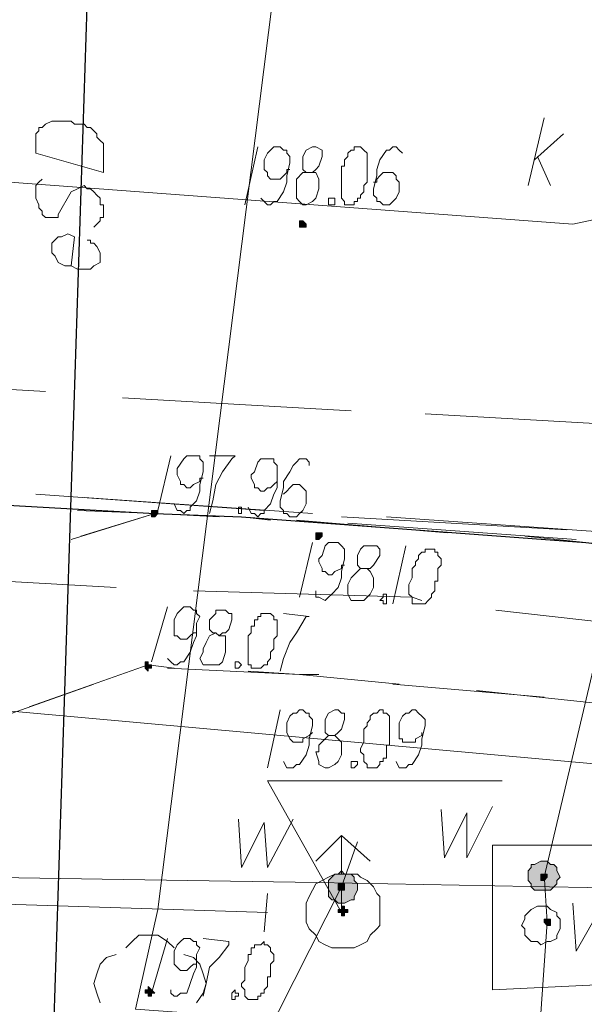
# Model space of a CAD drawing. Header units: metres. Extents: x 7431553 to 7432401, y 5544342 to 5544539.
# Tile 69 of 180: x 7432118 to 7432126, y 5544501 to 5544514. Entities that reach past the tile are written whole.
import ezdxf

# ---------------------------------------------------------------- set-up
doc = ezdxf.new("R2010")
doc.units = ezdxf.units.M
doc.header["$MEASUREMENT"] = 0
doc.layers.add('BG-PR90-PB-PZT-PZT01_2026_04_14$0$MAPA DCP', color=7, linetype='Continuous', lineweight=0)
doc.layers.add('PRIMETECH_XREF', color=7, linetype='Continuous', lineweight=5)

# ---------------------------------------------------------------- blocks, each defined once
blk = doc.blocks.new('BG-PR90-PB-PZT-PZT01_2026_04_14$0$Naddrwiną2025_v2klauzulap')
at = {"layer": 'BG-PR90-PB-PZT-PZT01_2026_04_14$0$MAPA DCP', "linetype": 'Continuous', "lineweight": 0, "transparency": 33554559}
for color, points in [(5, [(7431659.466, 5544539.244), (7431659.508, 5544539.244), (7431659.551, 5544539.286), (7431659.593, 5544539.286), (7431659.635, 5544539.328), (7431659.635, 5544539.413), (7431659.635, 5544539.455), (7431659.635, 5544539.498), (7431659.635, 5544539.54), (7431659.593, 5544539.582), (7431659.551, 5544539.625), (7431659.508, 5544539.625), (7431659.466, 5544539.667), (7431659.381, 5544539.625), (7431659.339, 5544539.625), (7431659.297, 5544539.582), (7431659.297, 5544539.54), (7431659.254, 5544539.498), (7431659.254, 5544539.455), (7431659.254, 5544539.413), (7431659.297, 5544539.328), (7431659.297, 5544539.286), (7431659.339, 5544539.286), (7431659.381, 5544539.244), (7431659.381, 5544539.244)]), (5, [(7431660.059, 5544539.455), (7431660.059, 5544539.455), (7431660.059, 5544539.455), (7431660.059, 5544539.455), (7431660.101, 5544539.498), (7431660.101, 5544539.498), (7431660.101, 5544539.498), (7431660.101, 5544539.54), (7431660.101, 5544539.54), (7431660.059, 5544539.54), (7431660.059, 5544539.54), (7431660.059, 5544539.54), (7431660.059, 5544539.54), (7431660.016, 5544539.54), (7431660.016, 5544539.54), (7431660.016, 5544539.54), (7431660.016, 5544539.54), (7431660.016, 5544539.54), (7431660.016, 5544539.498), (7431660.016, 5544539.498), (7431660.016, 5544539.498), (7431660.016, 5544539.455), (7431660.016, 5544539.455), (7431660.016, 5544539.455), (7431660.016, 5544539.455)]), (5, [(7431659.466, 5544539.413), (7431659.466, 5544539.413), (7431659.466, 5544539.413), (7431659.466, 5544539.413), (7431659.508, 5544539.413), (7431659.508, 5544539.455), (7431659.508, 5544539.455), (7431659.508, 5544539.455), (7431659.508, 5544539.455), (7431659.466, 5544539.498), (7431659.466, 5544539.498), (7431659.466, 5544539.498), (7431659.466, 5544539.498), (7431659.424, 5544539.498), (7431659.424, 5544539.498), (7431659.424, 5544539.498), (7431659.424, 5544539.455), (7431659.424, 5544539.455), (7431659.424, 5544539.455), (7431659.424, 5544539.455), (7431659.424, 5544539.413), (7431659.424, 5544539.413), (7431659.424, 5544539.413), (7431659.424, 5544539.413), (7431659.424, 5544539.413)]), (5, [(7431659.593, 5544536.619), (7431659.72, 5544536.619), (7431659.762, 5544536.661), (7431659.762, 5544536.704), (7431659.805, 5544536.746), (7431659.805, 5544536.788), (7431659.805, 5544536.831), (7431659.762, 5544536.915), (7431659.762, 5544536.958), (7431659.72, 5544536.958), (7431659.635, 5544537), (7431659.593, 5544537), (7431659.551, 5544537), (7431659.508, 5544536.958), (7431659.466, 5544536.958), (7431659.424, 5544536.915), (7431659.424, 5544536.831), (7431659.381, 5544536.788), (7431659.424, 5544536.746), (7431659.424, 5544536.704), (7431659.466, 5544536.661), (7431659.508, 5544536.619), (7431659.551, 5544536.619), (7431659.551, 5544536.619)]), (5, [(7431659.593, 5544536.746), (7431659.593, 5544536.746), (7431659.635, 5544536.746), (7431659.635, 5544536.746), (7431659.635, 5544536.788), (7431659.635, 5544536.788), (7431659.635, 5544536.788), (7431659.635, 5544536.831), (7431659.635, 5544536.831), (7431659.635, 5544536.831), (7431659.635, 5544536.831), (7431659.593, 5544536.831), (7431659.593, 5544536.831), (7431659.593, 5544536.831), (7431659.593, 5544536.831), (7431659.551, 5544536.831), (7431659.551, 5544536.831), (7431659.551, 5544536.831), (7431659.551, 5544536.788), (7431659.551, 5544536.788), (7431659.551, 5544536.788), (7431659.551, 5544536.746)]), (5, [(7431659.932, 5544536.746), (7431659.932, 5544536.746), (7431659.932, 5544536.788), (7431659.974, 5544536.788), (7431659.974, 5544536.788), (7431659.974, 5544536.831), (7431659.932, 5544536.831), (7431659.932, 5544536.831), (7431659.932, 5544536.831), (7431659.932, 5544536.873), (7431659.932, 5544536.873), (7431659.889, 5544536.873), (7431659.889, 5544536.831), (7431659.889, 5544536.831), (7431659.889, 5544536.831), (7431659.847, 5544536.831), (7431659.847, 5544536.788), (7431659.847, 5544536.788), (7431659.889, 5544536.788), (7431659.889, 5544536.788), (7431659.889, 5544536.788), (7431659.889, 5544536.746), (7431659.889, 5544536.746)]), (256, [(7431654.979, 5544536.45), (7431654.979, 5544536.45), (7431654.979, 5544536.45), (7431654.979, 5544536.45), (7431655.021, 5544536.45), (7431655.021, 5544536.492), (7431655.021, 5544536.492), (7431655.021, 5544536.492), (7431655.021, 5544536.492), (7431654.979, 5544536.534), (7431654.979, 5544536.534), (7431654.979, 5544536.534), (7431654.979, 5544536.534), (7431654.936, 5544536.534), (7431654.936, 5544536.534), (7431654.936, 5544536.534), (7431654.936, 5544536.492), (7431654.936, 5544536.492), (7431654.936, 5544536.492), (7431654.936, 5544536.492), (7431654.936, 5544536.45), (7431654.936, 5544536.45), (7431654.936, 5544536.45), (7431654.936, 5544536.45), (7431654.936, 5544536.45)]), (256, [(7431650.872, 5544536.238), (7431650.872, 5544536.238), (7431650.915, 5544536.238), (7431650.915, 5544536.238), (7431650.915, 5544536.238), (7431650.915, 5544536.238), (7431650.915, 5544536.28), (7431650.915, 5544536.28), (7431650.915, 5544536.28), (7431650.915, 5544536.28), (7431650.915, 5544536.323), (7431650.872, 5544536.323), (7431650.872, 5544536.323), (7431650.872, 5544536.323), (7431650.872, 5544536.323), (7431650.83, 5544536.28), (7431650.83, 5544536.28), (7431650.83, 5544536.28), (7431650.83, 5544536.28), (7431650.83, 5544536.238), (7431650.83, 5544536.238), (7431650.83, 5544536.238)]), (256, [(7431654.682, 5544534.291), (7431654.682, 5544534.291), (7431654.682, 5544534.291), (7431654.725, 5544534.291), (7431654.725, 5544534.291), (7431654.725, 5544534.291), (7431654.725, 5544534.333), (7431654.725, 5544534.333), (7431654.725, 5544534.333), (7431654.725, 5544534.333), (7431654.682, 5544534.375), (7431654.682, 5544534.375), (7431654.682, 5544534.375), (7431654.682, 5544534.375), (7431654.64, 5544534.375), (7431654.64, 5544534.333), (7431654.64, 5544534.333), (7431654.64, 5544534.333), (7431654.64, 5544534.333), (7431654.64, 5544534.291), (7431654.64, 5544534.291), (7431654.64, 5544534.291), (7431654.64, 5544534.291)]), (256, [(7431656.672, 5544534.206), (7431656.714, 5544534.206), (7431656.714, 5544534.206), (7431656.714, 5544534.206), (7431656.714, 5544534.206), (7431656.714, 5544534.206), (7431656.757, 5544534.248), (7431656.714, 5544534.248), (7431656.714, 5544534.248), (7431656.714, 5544534.291), (7431656.714, 5544534.291), (7431656.714, 5544534.291), (7431656.672, 5544534.291), (7431656.672, 5544534.291), (7431656.672, 5544534.291), (7431656.672, 5544534.291), (7431656.672, 5544534.248), (7431656.63, 5544534.248), (7431656.63, 5544534.248), (7431656.63, 5544534.206)])]:
    blk.add_hatch(color=color, dxfattribs=at).paths.add_polyline_path(points)
at = {"layer": 'BG-PR90-PB-PZT-PZT01_2026_04_14$0$MAPA DCP', "linetype": 'Continuous', "lineweight": 0, "true_color": 0x009a00, "transparency": 33554559}
blk.add_hatch(color=94, dxfattribs=at).paths.add_polyline_path([(7431661.032, 5544534.248), (7431661.032, 5544534.291), (7431660.99, 5544534.291), (7431660.99, 5544534.291), (7431660.99, 5544534.291), (7431660.99, 5544534.333), (7431660.948, 5544534.291), (7431660.948, 5544534.291), (7431660.948, 5544534.291), (7431660.948, 5544534.291), (7431660.905, 5544534.248), (7431660.948, 5544534.248), (7431660.948, 5544534.248), (7431660.948, 5544534.248), (7431660.948, 5544534.206), (7431660.99, 5544534.206), (7431660.99, 5544534.206), (7431660.99, 5544534.248), (7431660.99, 5544534.248)])
at = {"layer": 'BG-PR90-PB-PZT-PZT01_2026_04_14$0$MAPA DCP', "color": 1, "linetype": 'Continuous', "lineweight": 18, "transparency": 33554687}
for points in [[(7431635.971, 5544534.926), (7431643.803, 5544535.137), (7431645.115, 5544536.238), (7431659.889, 5544534.375), (7431661.202, 5544534.079), (7431662.218, 5544548.218), (7431665.435, 5544548.049), (7431666.747, 5544564.686), (7431668.483, 5544589.07), (7431669.626, 5544612.226), (7431671.362, 5544639.743), (7431672.589, 5544663.238), (7431673.902, 5544686.394)], [(7431770.083, 5544497.757), (7431763.902, 5544498.815), (7431752.811, 5544501.186), (7431737.063, 5544503.726), (7431734.989, 5544503.726), (7431705.313, 5544505.673), (7431674.537, 5544507.663), (7431671.489, 5544507.748), (7431664.504, 5544508.721), (7431660.482, 5544511.304), (7431658.831, 5544513.039), (7431657.053, 5544516.849), (7431656.249, 5544521.04), (7431658.196, 5544542.588), (7431658.873, 5544545.975), (7431662.98, 5544562.612), (7431663.276, 5544568.157), (7431664.334, 5544568.115)], [(7431636.225, 5544533.825), (7431664.715, 5544532.894), (7431665.096, 5544541.318), (7431670.388, 5544540.471), (7431677.966, 5544540.09), (7431683.003, 5544539.413), (7431684.908, 5544535.434), (7431687.787, 5544535.01), (7431690.327, 5544537.847)], [(7431650.28, 5544532.851), (7431650.322, 5544532.809), (7431650.364, 5544532.767), (7431650.534, 5544532.767), (7431650.618, 5544532.809), (7431650.661, 5544532.809), (7431650.703, 5544532.851), (7431650.745, 5544532.851), (7431650.788, 5544532.894), (7431650.788, 5544532.936), (7431650.788, 5544532.978), (7431650.788, 5544533.021), (7431650.788, 5544533.063), (7431650.745, 5544533.063), (7431650.449, 5544533.232), (7431650.407, 5544533.317), (7431650.364, 5544533.402), (7431650.407, 5544533.444), (7431650.407, 5544533.486), (7431650.449, 5544533.529), (7431650.491, 5544533.571), (7431650.534, 5544533.613), (7431650.576, 5544533.613), (7431650.618, 5544533.613), (7431650.618, 5544533.656), (7431650.703, 5544533.656), (7431650.788, 5544533.656), (7431650.788, 5544533.613), (7431650.83, 5544533.613), (7431650.872, 5544533.571), (7431650.915, 5544533.529)], [(7431651.423, 5544533.232), (7431651.042, 5544533.275), (7431650.999, 5544533.19), (7431651.042, 5544533.105), (7431651.042, 5544533.063), (7431651.126, 5544532.978), (7431651.211, 5544532.978), (7431651.253, 5544532.978), (7431651.296, 5544533.021), (7431651.38, 5544533.063), (7431651.423, 5544533.148), (7431651.423, 5544533.232), (7431651.465, 5544533.317), (7431651.465, 5544533.402), (7431651.465, 5544533.486), (7431651.423, 5544533.529), (7431651.38, 5544533.613), (7431651.296, 5544533.613), (7431651.253, 5544533.613), (7431651.169, 5544533.571), (7431651.126, 5544533.529), (7431651.126, 5544533.486), (7431651.084, 5544533.486), (7431651.084, 5544533.444)]]:
    blk.add_lwpolyline(points, dxfattribs=at)
at = {"layer": 'BG-PR90-PB-PZT-PZT01_2026_04_14$0$MAPA DCP', "linetype": 'Continuous', "lineweight": 25, "transparency": 33554687}
for points in [[(7431654.132, 5544522.437), (7431654.301, 5544527.602), (7431654.682, 5544534.333), (7431654.725, 5544535.476), (7431655.063, 5544540.006), (7431655.233, 5544541.487), (7431655.444, 5544543.054), (7431655.868, 5544545.467), (7431657.476, 5544553.341), (7431658.873, 5544560.241)], [(7431643.972, 5544533.571), (7431662.133, 5544532.978)]]:
    blk.add_lwpolyline(points, dxfattribs=at)
at = {"layer": 'BG-PR90-PB-PZT-PZT01_2026_04_14$0$MAPA DCP', "color": 5, "linetype": 'Continuous', "lineweight": 18, "transparency": 33554687}
for points in [[(7431659.466, 5544539.455), (7431656.418, 5544540.175), (7431656.418, 5544543.265)], [(7431659.424, 5544539.455), (7431660.059, 5544539.498)], [(7431660.059, 5544539.498), (7431664.292, 5544539.201), (7431664.292, 5544536.153)], [(7431659.932, 5544536.788), (7431658.196, 5544535.815), (7431658.196, 5544538.905)], [(7431658.577, 5544538.101), (7431659.212, 5544538.143), (7431658.619, 5544538.439), (7431659.212, 5544538.439), (7431658.535, 5544538.778)], [(7431659.424, 5544536.788), (7431659.424, 5544537), (7431659.466, 5544537.042), (7431659.508, 5544537.127), (7431659.593, 5544537.212), (7431659.678, 5544537.254), (7431659.72, 5544537.296), (7431659.805, 5544537.296), (7431659.932, 5544537.296), (7431660.016, 5544537.296), (7431660.101, 5544537.296), (7431660.143, 5544537.254), (7431660.228, 5544537.169), (7431660.313, 5544537.127), (7431660.355, 5544537.042), (7431660.397, 5544536.958), (7431660.397, 5544536.873), (7431660.397, 5544536.746), (7431660.397, 5544536.661), (7431660.355, 5544536.577), (7431660.313, 5544536.492), (7431660.228, 5544536.45), (7431660.143, 5544536.365), (7431660.059, 5544536.323), (7431659.974, 5544536.323), (7431659.889, 5544536.323), (7431659.805, 5544536.323), (7431659.72, 5544536.365), (7431659.635, 5544536.407), (7431659.551, 5544536.45), (7431659.508, 5544536.534), (7431659.466, 5544536.619), (7431659.424, 5544536.704), (7431659.424, 5544536.788), (7431658.916, 5544536.788)], [(7431659.254, 5544536.45), (7431658.916, 5544536.788), (7431659.254, 5544537.169)], [(7431659, 5544537), (7431659.593, 5544536.788), (7431659.932, 5544536.788)], [(7431659.593, 5544536.788), (7431663.699, 5544534.714), (7431663.699, 5544531.624)], [(7431658.704, 5544535.434), (7431659.339, 5544535.476), (7431658.746, 5544535.772), (7431659.339, 5544535.815), (7431658.704, 5544536.153)], [(7431659.932, 5544535.815), (7431659.762, 5544530.565), (7431666.874, 5544523.919), (7431678.77, 5544512.87), (7431681.437, 5544510.33), (7431681.691, 5544510.076), (7431681.564, 5544509.695), (7431681.649, 5544508.933), (7431681.691, 5544508.383), (7431681.649, 5544505.546), (7431681.606, 5544495.979), (7431681.522, 5544487.258), (7431681.606, 5544485.904), (7431681.395, 5544485.184), (7431678.855, 5544482.263), (7431674.24, 5544477.141), (7431671.319, 5544473.796)]]:
    blk.add_lwpolyline(points, dxfattribs=at)
at = {"layer": 'BG-PR90-PB-PZT-PZT01_2026_04_14$0$MAPA DCP', "color": 30, "linetype": 'Continuous', "lineweight": 18, "true_color": 0xff6500, "transparency": 33554687}
for points in [[(7431656.291, 5544541.826), (7431655.952, 5544538.82)], [(7431655.825, 5544537.847), (7431655.783, 5544537.72), (7431655.698, 5544534.841)], [(7431655.656, 5544533.825), (7431655.487, 5544530.862)]]:
    blk.add_lwpolyline(points, dxfattribs=at)
at = {"layer": 'BG-PR90-PB-PZT-PZT01_2026_04_14$0$MAPA DCP', "linetype": 'Continuous', "lineweight": 18, "transparency": 33554687}
for points in [[(7431654.979, 5544539.201), (7431655.063, 5544540.006), (7431655.19, 5544541.149)], [(7431657.222, 5544540.556), (7431657.18, 5544540.175), (7431657.011, 5544538.566)], [(7431659.805, 5544539.836), (7431660.44, 5544539.879), (7431659.847, 5544540.217), (7431660.44, 5544540.217), (7431659.805, 5544540.556)], [(7431654.936, 5544540.387), (7431654.725, 5544537.381)], [(7431654.809, 5544536.873), (7431655.021, 5544539.879)], [(7431654.894, 5544539.752), (7431654.725, 5544536.788)], [(7431656.926, 5544537.466), (7431657.095, 5544539.455)], [(7431654.767, 5544536.196), (7431654.936, 5544538.185)], [(7431656.926, 5544537.55), (7431656.799, 5544536.238), (7431656.757, 5544535.561)], [(7431656.714, 5544534.502), (7431656.799, 5544536.238), (7431656.799, 5544536.492)], [(7431654.682, 5544536.407), (7431654.471, 5544533.402)], [(7431654.64, 5544535.772), (7431654.428, 5544532.767)], [(7431654.598, 5544532.851), (7431654.682, 5544534.333), (7431654.725, 5544535.476), (7431654.767, 5544535.857)], [(7431659.678, 5544535.815), (7431660.186, 5544535.772)], [(7431655.021, 5544533.232), (7431654.682, 5544534.333), (7431654.725, 5544535.18)], [(7431656.714, 5544534.587), (7431656.672, 5544534.248), (7431657.222, 5544532.682)], [(7431654.64, 5544533.317), (7431654.682, 5544534.333), (7431654.979, 5544533.359)], [(7431657.603, 5544531.624), (7431656.926, 5544533.529)]]:
    blk.add_lwpolyline(points, dxfattribs=at)
at = {"layer": 'BG-PR90-PB-PZT-PZT01_2026_04_14$0$MAPA DCP', "color": 24, "linetype": 'Continuous', "lineweight": 18, "true_color": 0x9a3300, "transparency": 33554687}
for points in [[(7431653.37, 5544537.889), (7431653.539, 5544540.895)], [(7431650.745, 5544540.429), (7431650.872, 5544539.836), (7431649.941, 5544527.306), (7431649.264, 5544518.246), (7431649.179, 5544516.934), (7431647.909, 5544502.075), (7431647.57, 5544497.037), (7431647.824, 5544496.572)], [(7431650.026, 5544539.328), (7431649.687, 5544539.709)], [(7431649.983, 5544539.371), (7431650.364, 5544539.54)], [(7431650.364, 5544539.244), (7431649.475, 5544539.455)], [(7431653.158, 5544533.91), (7431653.328, 5544536.915)], [(7431652.904, 5544529.93), (7431653.074, 5544532.894)]]:
    blk.add_lwpolyline(points, dxfattribs=at)
at = {"layer": 'BG-PR90-PB-PZT-PZT01_2026_04_14$0$MAPA DCP', "color": 5, "linetype": 'Continuous', "lineweight": 18, "transparency": 33554687}
blk.add_lwpolyline([(7431659.043, 5544538.778), (7431659.043, 5544540.471), (7431660.863, 5544540.514), (7431660.948, 5544538.778)], close=True, dxfattribs=at)
at = {"layer": 'BG-PR90-PB-PZT-PZT01_2026_04_14$0$MAPA DCP', "color": 5, "linetype": 'Continuous', "lineweight": 0, "transparency": 33554687}
for points in [[(7431659.466, 5544539.244), (7431659.508, 5544539.244), (7431659.551, 5544539.286), (7431659.593, 5544539.286), (7431659.635, 5544539.328), (7431659.635, 5544539.413), (7431659.635, 5544539.455), (7431659.635, 5544539.498), (7431659.635, 5544539.54), (7431659.593, 5544539.582), (7431659.551, 5544539.625), (7431659.508, 5544539.625), (7431659.466, 5544539.667), (7431659.381, 5544539.625), (7431659.339, 5544539.625), (7431659.297, 5544539.582), (7431659.297, 5544539.54), (7431659.254, 5544539.498), (7431659.254, 5544539.455), (7431659.254, 5544539.413), (7431659.297, 5544539.328), (7431659.297, 5544539.286), (7431659.339, 5544539.286), (7431659.381, 5544539.244)], [(7431660.059, 5544539.455), (7431660.059, 5544539.455), (7431660.059, 5544539.455), (7431660.059, 5544539.455), (7431660.101, 5544539.498), (7431660.101, 5544539.498), (7431660.101, 5544539.498), (7431660.101, 5544539.54), (7431660.101, 5544539.54), (7431660.059, 5544539.54), (7431660.059, 5544539.54), (7431660.059, 5544539.54), (7431660.059, 5544539.54), (7431660.016, 5544539.54), (7431660.016, 5544539.54), (7431660.016, 5544539.54), (7431660.016, 5544539.54), (7431660.016, 5544539.54), (7431660.016, 5544539.498), (7431660.016, 5544539.498), (7431660.016, 5544539.498), (7431660.016, 5544539.455), (7431660.016, 5544539.455), (7431660.016, 5544539.455)], [(7431659.466, 5544539.413), (7431659.466, 5544539.413), (7431659.466, 5544539.413), (7431659.466, 5544539.413), (7431659.508, 5544539.413), (7431659.508, 5544539.455), (7431659.508, 5544539.455), (7431659.508, 5544539.455), (7431659.508, 5544539.455), (7431659.466, 5544539.498), (7431659.466, 5544539.498), (7431659.466, 5544539.498), (7431659.466, 5544539.498), (7431659.424, 5544539.498), (7431659.424, 5544539.498), (7431659.424, 5544539.498), (7431659.424, 5544539.455), (7431659.424, 5544539.455), (7431659.424, 5544539.455), (7431659.424, 5544539.455), (7431659.424, 5544539.413), (7431659.424, 5544539.413), (7431659.424, 5544539.413), (7431659.424, 5544539.413)], [(7431659.593, 5544536.619), (7431659.72, 5544536.619), (7431659.762, 5544536.661), (7431659.762, 5544536.704), (7431659.805, 5544536.746), (7431659.805, 5544536.788), (7431659.805, 5544536.831), (7431659.762, 5544536.915), (7431659.762, 5544536.958), (7431659.72, 5544536.958), (7431659.635, 5544537), (7431659.593, 5544537), (7431659.551, 5544537), (7431659.508, 5544536.958), (7431659.466, 5544536.958), (7431659.424, 5544536.915), (7431659.424, 5544536.831), (7431659.381, 5544536.788), (7431659.424, 5544536.746), (7431659.424, 5544536.704), (7431659.466, 5544536.661), (7431659.508, 5544536.619), (7431659.551, 5544536.619)], [(7431659.593, 5544536.746), (7431659.593, 5544536.746), (7431659.635, 5544536.746), (7431659.635, 5544536.746), (7431659.635, 5544536.788), (7431659.635, 5544536.788), (7431659.635, 5544536.788), (7431659.635, 5544536.831), (7431659.635, 5544536.831), (7431659.635, 5544536.831), (7431659.635, 5544536.831), (7431659.593, 5544536.831), (7431659.593, 5544536.831), (7431659.593, 5544536.831), (7431659.593, 5544536.831), (7431659.551, 5544536.831), (7431659.551, 5544536.831), (7431659.551, 5544536.831), (7431659.551, 5544536.788), (7431659.551, 5544536.788), (7431659.551, 5544536.788), (7431659.551, 5544536.746), (7431659.593, 5544536.746)], [(7431659.932, 5544536.746), (7431659.932, 5544536.746), (7431659.932, 5544536.788), (7431659.974, 5544536.788), (7431659.974, 5544536.788), (7431659.974, 5544536.831), (7431659.932, 5544536.831), (7431659.932, 5544536.831), (7431659.932, 5544536.831), (7431659.932, 5544536.873), (7431659.932, 5544536.873), (7431659.889, 5544536.873), (7431659.889, 5544536.831), (7431659.889, 5544536.831), (7431659.889, 5544536.831), (7431659.847, 5544536.831), (7431659.847, 5544536.788), (7431659.847, 5544536.788), (7431659.889, 5544536.788), (7431659.889, 5544536.788), (7431659.889, 5544536.788), (7431659.889, 5544536.746)]]:
    blk.add_lwpolyline(points, close=True, dxfattribs=at)
at = {"layer": 'BG-PR90-PB-PZT-PZT01_2026_04_14$0$MAPA DCP', "linetype": 'Continuous', "lineweight": 18, "transparency": 33554687}
blk.add_lwpolyline([(7431659.847, 5544539.413), (7431659.847, 5544539.498), (7431659.889, 5544539.54), (7431659.932, 5544539.625), (7431659.974, 5544539.625), (7431660.016, 5544539.667), (7431660.101, 5544539.667), (7431660.143, 5544539.667), (7431660.228, 5544539.625), (7431660.27, 5544539.625), (7431660.313, 5544539.54), (7431660.313, 5544539.498), (7431660.355, 5544539.413), (7431660.313, 5544539.371), (7431660.313, 5544539.286), (7431660.27, 5544539.244), (7431660.228, 5544539.201), (7431660.143, 5544539.201), (7431660.101, 5544539.159), (7431660.016, 5544539.201), (7431659.974, 5544539.201), (7431659.932, 5544539.244), (7431659.889, 5544539.286), (7431659.847, 5544539.371)], close=True, dxfattribs=at)
at = {"layer": 'BG-PR90-PB-PZT-PZT01_2026_04_14$0$MAPA DCP', "linetype": 'Continuous', "lineweight": 9, "transparency": 33554687}
for points in [[(7431655.148, 5544537.974), (7431655.148, 5544537.889), (7431655.19, 5544537.889), (7431655.19, 5544537.847), (7431655.233, 5544537.804), (7431655.275, 5544537.804), (7431655.317, 5544537.762), (7431655.36, 5544537.762), (7431655.402, 5544537.72), (7431655.444, 5544537.72), (7431655.529, 5544537.72), (7431655.614, 5544537.677), (7431655.698, 5544537.677), (7431655.741, 5544537.677), (7431655.783, 5544537.72), (7431655.825, 5544537.72), (7431655.868, 5544537.72), (7431655.868, 5544537.762), (7431655.868, 5544537.804), (7431655.868, 5544537.847), (7431655.868, 5544537.889), (7431655.825, 5544537.931), (7431655.783, 5544537.974), (7431655.741, 5544537.974), (7431655.698, 5544538.016), (7431655.656, 5544538.016), (7431655.614, 5544538.016), (7431655.571, 5544538.016), (7431655.571, 5544538.058), (7431655.529, 5544538.058), (7431655.487, 5544538.058), (7431655.444, 5544538.058), (7431655.402, 5544538.058), (7431655.36, 5544538.101), (7431655.317, 5544538.101), (7431655.275, 5544538.101), (7431655.233, 5544538.058), (7431655.19, 5544538.058), (7431655.19, 5544538.016), (7431655.148, 5544538.016)], [(7431655.741, 5544537.339), (7431655.741, 5544537.381), (7431655.868, 5544537.381), (7431655.868, 5544537.339), (7431655.825, 5544537.339), (7431655.825, 5544537.296), (7431655.783, 5544537.339)], [(7431649.856, 5544537), (7431649.856, 5544536.958), (7431649.899, 5544536.958), (7431649.899, 5544536.915), (7431649.941, 5544536.873), (7431649.983, 5544536.873), (7431650.026, 5544536.831), (7431650.068, 5544536.831), (7431650.11, 5544536.831), (7431650.11, 5544536.788), (7431650.195, 5544536.788), (7431650.28, 5544536.788), (7431650.364, 5544536.788), (7431650.407, 5544536.788), (7431650.449, 5544536.788), (7431650.534, 5544536.788), (7431650.576, 5544536.831), (7431650.618, 5544536.831), (7431650.618, 5544536.873), (7431650.618, 5544536.915), (7431650.618, 5544536.958), (7431650.576, 5544536.958), (7431650.576, 5544537), (7431650.534, 5544537), (7431650.534, 5544537.042), (7431650.491, 5544537.042), (7431650.449, 5544537.085), (7431650.407, 5544537.085), (7431650.364, 5544537.085), (7431650.322, 5544537.127), (7431650.28, 5544537.127), (7431650.195, 5544537.127), (7431650.153, 5544537.127), (7431650.11, 5544537.127), (7431650.068, 5544537.127), (7431650.026, 5544537.127), (7431649.983, 5544537.127), (7431649.941, 5544537.127), (7431649.899, 5544537.085), (7431649.856, 5544537.042)], [(7431650.534, 5544536.661), (7431650.534, 5544536.704), (7431650.618, 5544536.704), (7431650.618, 5544536.619), (7431650.576, 5544536.619), (7431650.534, 5544536.619)], [(7431655.995, 5544535.815), (7431655.995, 5544535.73), (7431656.037, 5544535.73), (7431656.037, 5544535.688), (7431656.079, 5544535.688), (7431656.079, 5544535.645), (7431656.122, 5544535.645), (7431656.164, 5544535.645), (7431656.164, 5544535.603), (7431656.206, 5544535.603), (7431656.249, 5544535.603), (7431656.291, 5544535.561), (7431656.376, 5544535.561), (7431656.46, 5544535.561), (7431656.503, 5544535.561), (7431656.587, 5544535.561), (7431656.63, 5544535.561), (7431656.672, 5544535.561), (7431656.672, 5544535.603), (7431656.714, 5544535.603), (7431656.714, 5544535.645), (7431656.714, 5544535.688), (7431656.714, 5544535.73), (7431656.672, 5544535.772), (7431656.672, 5544535.815), (7431656.63, 5544535.815), (7431656.587, 5544535.857), (7431656.545, 5544535.857), (7431656.503, 5544535.857), (7431656.46, 5544535.899), (7431656.418, 5544535.899), (7431656.376, 5544535.899), (7431656.333, 5544535.899), (7431656.291, 5544535.942), (7431656.249, 5544535.942), (7431656.206, 5544535.942), (7431656.164, 5544535.942), (7431656.122, 5544535.942), (7431656.079, 5544535.942), (7431656.079, 5544535.899), (7431656.037, 5544535.899), (7431655.995, 5544535.857)], [(7431654.598, 5544535.434), (7431654.598, 5544535.476), (7431654.682, 5544535.476), (7431654.682, 5544535.434), (7431654.64, 5544535.434)], [(7431656.63, 5544535.434), (7431656.672, 5544535.476), (7431656.714, 5544535.434), (7431656.714, 5544535.391), (7431656.672, 5544535.391), (7431656.63, 5544535.391)]]:
    blk.add_lwpolyline(points, close=True, dxfattribs=at)
at = {"layer": 'BG-PR90-PB-PZT-PZT01_2026_04_14$0$MAPA DCP', "color": 5, "linetype": 'Continuous', "lineweight": 9, "transparency": 33554687}
for points in [[(7431657.942, 5544537.508), (7431658.027, 5544537.55), (7431658.027, 5544537.635), (7431657.984, 5544537.677), (7431657.984, 5544537.72), (7431657.857, 5544537.804), (7431657.73, 5544537.847), (7431657.646, 5544537.847), (7431657.476, 5544537.889), (7431657.392, 5544537.889), (7431657.349, 5544537.847), (7431657.307, 5544537.804), (7431657.265, 5544537.762), (7431657.265, 5544537.72), (7431657.307, 5544537.677), (7431657.307, 5544537.635), (7431657.349, 5544537.593), (7431657.434, 5544537.55), (7431657.519, 5544537.55), (7431657.561, 5544537.55), (7431657.646, 5544537.55), (7431657.646, 5544537.593), (7431657.688, 5544537.593), (7431657.688, 5544537.677), (7431657.688, 5544537.72), (7431657.688, 5544537.762), (7431657.646, 5544537.762), (7431657.603, 5544537.847), (7431657.561, 5544537.847)], [(7431657.603, 5544536.619), (7431657.603, 5544536.704), (7431657.561, 5544536.746), (7431657.519, 5544536.788), (7431657.392, 5544536.831), (7431657.307, 5544536.831), (7431657.307, 5544536.788), (7431657.265, 5544536.746), (7431657.265, 5544536.704), (7431657.307, 5544536.619), (7431657.392, 5544536.577), (7431657.434, 5544536.577), (7431657.519, 5544536.577), (7431657.561, 5544536.577), (7431657.603, 5544536.619), (7431657.646, 5544536.577), (7431657.73, 5544536.492), (7431657.815, 5544536.492), (7431657.815, 5544536.45), (7431657.942, 5544536.492), (7431657.984, 5544536.492), (7431658.027, 5544536.577), (7431658.027, 5544536.619), (7431657.984, 5544536.704), (7431657.942, 5544536.746), (7431657.857, 5544536.788), (7431657.815, 5544536.788), (7431657.688, 5544536.788), (7431657.646, 5544536.746), (7431657.603, 5544536.704)], [(7431657.942, 5544536.026), (7431658.027, 5544536.069), (7431658.027, 5544536.153), (7431657.984, 5544536.196), (7431657.984, 5544536.238), (7431657.857, 5544536.323), (7431657.73, 5544536.365), (7431657.646, 5544536.365), (7431657.476, 5544536.407), (7431657.392, 5544536.407), (7431657.349, 5544536.365), (7431657.307, 5544536.365), (7431657.307, 5544536.323), (7431657.265, 5544536.28), (7431657.265, 5544536.238), (7431657.307, 5544536.196), (7431657.307, 5544536.153), (7431657.349, 5544536.111), (7431657.434, 5544536.069), (7431657.519, 5544536.069), (7431657.561, 5544536.069), (7431657.646, 5544536.111), (7431657.688, 5544536.153), (7431657.688, 5544536.196), (7431657.688, 5544536.238), (7431657.688, 5544536.28), (7431657.646, 5544536.28), (7431657.603, 5544536.365), (7431657.561, 5544536.407)], [(7431657.265, 5544535.984), (7431658.027, 5544535.815)]]:
    blk.add_lwpolyline(points, dxfattribs=at)
at = {"layer": 'BG-PR90-PB-PZT-PZT01_2026_04_14$0$MAPA DCP', "linetype": 'Continuous', "lineweight": 9, "transparency": 33554687}
for points in [[(7431649.941, 5544537.593), (7431649.899, 5544537.55), (7431649.856, 5544537.508), (7431649.856, 5544537.466), (7431649.899, 5544537.423), (7431649.899, 5544537.381), (7431650.026, 5544537.296), (7431650.153, 5544537.254), (7431650.237, 5544537.254), (7431650.407, 5544537.212), (7431650.491, 5544537.212), (7431650.534, 5544537.254), (7431650.576, 5544537.254), (7431650.576, 5544537.296), (7431650.618, 5544537.339), (7431650.618, 5544537.381), (7431650.618, 5544537.423), (7431650.576, 5544537.466), (7431650.534, 5544537.508), (7431650.449, 5544537.55), (7431650.407, 5544537.55), (7431650.322, 5544537.55), (7431650.28, 5544537.508), (7431650.237, 5544537.508), (7431650.195, 5544537.466), (7431650.195, 5544537.423), (7431650.195, 5544537.381), (7431650.195, 5544537.339), (7431650.237, 5544537.296), (7431650.28, 5544537.254), (7431650.322, 5544537.254), (7431650.322, 5544537.212)], [(7431655.106, 5544537.635), (7431655.868, 5544537.466)], [(7431655.402, 5544537.042), (7431655.402, 5544537.169), (7431655.36, 5544537.212), (7431655.233, 5544537.296), (7431655.148, 5544537.296), (7431655.106, 5544537.254), (7431655.106, 5544537.212), (7431655.106, 5544537.169), (7431655.106, 5544537.085), (7431655.148, 5544537.042), (7431655.233, 5544537), (7431655.317, 5544537), (7431655.36, 5544537), (7431655.402, 5544537.042), (7431655.444, 5544537), (7431655.529, 5544536.915), (7431655.614, 5544536.873), (7431655.741, 5544536.873), (7431655.825, 5544536.915), (7431655.825, 5544536.958), (7431655.825, 5544537), (7431655.825, 5544537.085), (7431655.741, 5544537.169), (7431655.656, 5544537.212), (7431655.614, 5544537.212), (7431655.529, 5544537.212), (7431655.444, 5544537.169), (7431655.402, 5544537.127)], [(7431655.698, 5544536.45), (7431655.783, 5544536.45), (7431655.783, 5544536.492), (7431655.825, 5544536.577), (7431655.783, 5544536.619), (7431655.741, 5544536.661), (7431655.656, 5544536.746), (7431655.529, 5544536.788), (7431655.444, 5544536.788), (7431655.275, 5544536.831), (7431655.19, 5544536.831), (7431655.148, 5544536.831), (7431655.106, 5544536.788), (7431655.063, 5544536.746), (7431655.063, 5544536.704), (7431655.063, 5544536.661), (7431655.063, 5544536.619), (7431655.106, 5544536.577), (7431655.233, 5544536.534), (7431655.275, 5544536.492), (7431655.317, 5544536.492), (7431655.402, 5544536.534), (7431655.444, 5544536.534), (7431655.444, 5544536.577), (7431655.487, 5544536.619), (7431655.487, 5544536.661), (7431655.444, 5544536.704), (7431655.402, 5544536.788), (7431655.36, 5544536.788), (7431655.36, 5544536.831)], [(7431650.195, 5544536.323), (7431650.195, 5544536.407), (7431650.153, 5544536.45), (7431650.11, 5544536.492), (7431649.983, 5544536.534), (7431649.899, 5544536.534), (7431649.856, 5544536.45), (7431649.856, 5544536.407), (7431649.899, 5544536.323), (7431649.983, 5544536.28), (7431650.026, 5544536.28), (7431650.11, 5544536.28), (7431650.153, 5544536.28), (7431650.195, 5544536.323), (7431650.195, 5544536.28), (7431650.28, 5544536.196), (7431650.407, 5544536.196), (7431650.534, 5544536.196), (7431650.576, 5544536.238), (7431650.618, 5544536.28), (7431650.618, 5544536.323), (7431650.576, 5544536.407), (7431650.534, 5544536.45), (7431650.407, 5544536.492), (7431650.28, 5544536.492), (7431650.195, 5544536.45), (7431650.195, 5544536.407)], [(7431654.047, 5544536.365), (7431654.005, 5544536.365), (7431653.963, 5544536.323), (7431653.963, 5544536.238), (7431654.005, 5544536.196), (7431654.047, 5544536.153), (7431654.132, 5544536.111), (7431654.259, 5544536.026), (7431654.344, 5544536.026), (7431654.513, 5544535.984), (7431654.598, 5544535.984), (7431654.64, 5544536.026), (7431654.682, 5544536.026), (7431654.682, 5544536.069), (7431654.725, 5544536.111), (7431654.725, 5544536.153), (7431654.725, 5544536.196), (7431654.682, 5544536.238), (7431654.64, 5544536.28), (7431654.555, 5544536.323), (7431654.513, 5544536.323), (7431654.471, 5544536.323), (7431654.386, 5544536.323), (7431654.344, 5544536.28), (7431654.301, 5544536.238), (7431654.301, 5544536.196), (7431654.301, 5544536.153), (7431654.344, 5544536.111), (7431654.386, 5544536.069), (7431654.428, 5544536.026)], [(7431655.063, 5544536.407), (7431655.783, 5544536.238)], [(7431655.995, 5544536.026), (7431656.037, 5544536.365), (7431656.037, 5544536.323), (7431656.249, 5544536.196), (7431656.376, 5544536.111), (7431656.587, 5544536.026), (7431656.757, 5544535.984)], [(7431650.534, 5544535.73), (7431650.576, 5544535.772), (7431650.618, 5544535.815), (7431650.618, 5544535.857), (7431650.576, 5544535.899), (7431650.576, 5544535.942), (7431650.449, 5544536.026), (7431650.322, 5544536.069), (7431650.237, 5544536.069), (7431650.068, 5544536.111), (7431649.983, 5544536.111), (7431649.941, 5544536.069), (7431649.899, 5544536.069), (7431649.899, 5544536.026), (7431649.856, 5544535.984), (7431649.856, 5544535.942), (7431649.856, 5544535.899), (7431649.899, 5544535.857), (7431649.941, 5544535.815), (7431650.026, 5544535.772), (7431650.068, 5544535.772), (7431650.153, 5544535.772), (7431650.195, 5544535.815), (7431650.237, 5544535.815), (7431650.28, 5544535.857), (7431650.28, 5544535.899), (7431650.28, 5544535.942), (7431650.28, 5544535.984), (7431650.237, 5544536.026), (7431650.195, 5544536.069), (7431650.153, 5544536.069), (7431650.153, 5544536.111)], [(7431654.598, 5544535.561), (7431654.682, 5544535.603), (7431654.682, 5544535.645), (7431654.725, 5544535.688), (7431654.682, 5544535.73), (7431654.682, 5544535.772), (7431654.64, 5544535.772), (7431654.555, 5544535.857), (7431654.428, 5544535.899), (7431654.344, 5544535.942), (7431654.174, 5544535.942), (7431654.09, 5544535.942), (7431654.047, 5544535.942), (7431654.005, 5544535.899), (7431653.963, 5544535.899), (7431653.963, 5544535.857), (7431653.963, 5544535.815), (7431653.963, 5544535.772), (7431653.963, 5544535.73), (7431654.005, 5544535.688), (7431654.132, 5544535.645), (7431654.174, 5544535.603), (7431654.217, 5544535.603), (7431654.301, 5544535.645), (7431654.344, 5544535.645), (7431654.344, 5544535.688), (7431654.386, 5544535.73), (7431654.386, 5544535.772), (7431654.344, 5544535.815), (7431654.344, 5544535.857), (7431654.301, 5544535.899), (7431654.259, 5544535.942)], [(7431649.856, 5544535.688), (7431650.618, 5544535.518)], [(7431653.92, 5544535.053), (7431653.92, 5544535.391), (7431653.963, 5544535.349), (7431654.132, 5544535.222), (7431654.301, 5544535.137), (7431654.513, 5544535.095), (7431654.682, 5544535.053)], [(7431656.249, 5544535.137), (7431656.291, 5544535.18), (7431656.249, 5544535.222), (7431656.249, 5544535.264), (7431656.206, 5544535.307), (7431656.079, 5544535.349), (7431655.995, 5544535.349), (7431655.995, 5544535.307), (7431655.952, 5544535.264), (7431655.952, 5544535.222), (7431655.952, 5544535.137), (7431655.995, 5544535.137), (7431656.079, 5544535.053), (7431656.122, 5544535.053), (7431656.206, 5544535.053), (7431656.249, 5544535.095), (7431656.249, 5544535.137), (7431656.291, 5544535.053), (7431656.376, 5544535.01), (7431656.46, 5544534.968), (7431656.503, 5544534.968), (7431656.587, 5544534.926), (7431656.672, 5544534.968), (7431656.672, 5544535.01), (7431656.672, 5544535.095), (7431656.672, 5544535.18), (7431656.63, 5544535.222), (7431656.503, 5544535.264), (7431656.46, 5544535.264), (7431656.376, 5544535.264), (7431656.291, 5544535.264), (7431656.291, 5544535.18)], [(7431654.555, 5544534.587), (7431654.64, 5544534.629), (7431654.64, 5544534.672), (7431654.682, 5544534.714), (7431654.64, 5544534.756), (7431654.64, 5544534.799), (7431654.598, 5544534.799), (7431654.513, 5544534.883), (7431654.386, 5544534.926), (7431654.301, 5544534.926), (7431654.132, 5544534.968), (7431654.047, 5544534.968), (7431654.005, 5544534.968), (7431653.963, 5544534.926), (7431653.92, 5544534.926), (7431653.92, 5544534.883), (7431653.92, 5544534.799), (7431653.92, 5544534.756), (7431653.963, 5544534.714), (7431654.09, 5544534.629), (7431654.132, 5544534.629), (7431654.174, 5544534.629), (7431654.259, 5544534.672), (7431654.301, 5544534.672), (7431654.301, 5544534.714), (7431654.344, 5544534.756), (7431654.344, 5544534.799), (7431654.301, 5544534.841), (7431654.259, 5544534.926), (7431654.217, 5544534.926), (7431654.217, 5544534.968)], [(7431656.587, 5544534.502), (7431656.63, 5544534.545), (7431656.672, 5544534.587), (7431656.672, 5544534.629), (7431656.63, 5544534.672), (7431656.63, 5544534.714), (7431656.503, 5544534.799), (7431656.376, 5544534.841), (7431656.291, 5544534.883), (7431656.122, 5544534.883), (7431656.037, 5544534.926), (7431655.995, 5544534.883), (7431655.952, 5544534.883), (7431655.952, 5544534.841), (7431655.91, 5544534.799), (7431655.91, 5544534.756), (7431655.91, 5544534.714), (7431655.952, 5544534.672), (7431655.995, 5544534.629), (7431656.079, 5544534.587), (7431656.122, 5544534.587), (7431656.164, 5544534.587), (7431656.249, 5544534.587), (7431656.291, 5544534.587), (7431656.291, 5544534.629), (7431656.333, 5544534.672), (7431656.333, 5544534.714), (7431656.333, 5544534.756), (7431656.291, 5544534.799), (7431656.249, 5544534.841), (7431656.249, 5544534.883), (7431656.206, 5544534.883)], [(7431653.92, 5544534.545), (7431654.64, 5544534.375)], [(7431655.91, 5544534.502), (7431656.63, 5544534.291)]]:
    blk.add_lwpolyline(points, dxfattribs=at)
at = {"layer": 'BG-PR90-PB-PZT-PZT01_2026_04_14$0$MAPA DCP', "color": 5, "linetype": 'Continuous', "lineweight": 9, "transparency": 33554687}
for points in [[(7431657.265, 5544537.296), (7431657.307, 5544537.254), (7431657.307, 5544537.212), (7431657.349, 5544537.169), (7431657.392, 5544537.169), (7431657.434, 5544537.127), (7431657.476, 5544537.127), (7431657.519, 5544537.085), (7431657.561, 5544537.085), (7431657.603, 5544537.085), (7431657.688, 5544537.085), (7431657.773, 5544537.042), (7431657.815, 5544537.042), (7431657.857, 5544537.085), (7431657.942, 5544537.085), (7431657.984, 5544537.127), (7431658.027, 5544537.127), (7431658.027, 5544537.169), (7431658.027, 5544537.212), (7431658.027, 5544537.254), (7431657.984, 5544537.296), (7431657.942, 5544537.296), (7431657.942, 5544537.339), (7431657.9, 5544537.339), (7431657.9, 5544537.381), (7431657.857, 5544537.381), (7431657.815, 5544537.381), (7431657.773, 5544537.381), (7431657.73, 5544537.381), (7431657.73, 5544537.423), (7431657.688, 5544537.423), (7431657.603, 5544537.423), (7431657.561, 5544537.423), (7431657.519, 5544537.423), (7431657.476, 5544537.423), (7431657.434, 5544537.423), (7431657.392, 5544537.423), (7431657.349, 5544537.423), (7431657.307, 5544537.381), (7431657.307, 5544537.339), (7431657.265, 5544537.339)], [(7431657.942, 5544536.958), (7431657.942, 5544537), (7431657.984, 5544537), (7431658.027, 5544536.958), (7431658.027, 5544536.915), (7431657.984, 5544536.915), (7431657.942, 5544536.915)]]:
    blk.add_lwpolyline(points, close=True, dxfattribs=at)
at = {"layer": 'BG-PR90-PB-PZT-PZT01_2026_04_14$0$MAPA DCP', "linetype": 'Continuous', "lineweight": 0, "transparency": 33554687}
for points in [[(7431654.979, 5544536.45), (7431654.979, 5544536.45), (7431654.979, 5544536.45), (7431654.979, 5544536.45), (7431655.021, 5544536.45), (7431655.021, 5544536.492), (7431655.021, 5544536.492), (7431655.021, 5544536.492), (7431655.021, 5544536.492), (7431654.979, 5544536.534), (7431654.979, 5544536.534), (7431654.979, 5544536.534), (7431654.979, 5544536.534), (7431654.936, 5544536.534), (7431654.936, 5544536.534), (7431654.936, 5544536.534), (7431654.936, 5544536.492), (7431654.936, 5544536.492), (7431654.936, 5544536.492), (7431654.936, 5544536.492), (7431654.936, 5544536.45), (7431654.936, 5544536.45), (7431654.936, 5544536.45), (7431654.936, 5544536.45)], [(7431650.872, 5544536.238), (7431650.872, 5544536.238), (7431650.915, 5544536.238), (7431650.915, 5544536.238), (7431650.915, 5544536.238), (7431650.915, 5544536.238), (7431650.915, 5544536.28), (7431650.915, 5544536.28), (7431650.915, 5544536.28), (7431650.915, 5544536.28), (7431650.915, 5544536.323), (7431650.872, 5544536.323), (7431650.872, 5544536.323), (7431650.872, 5544536.323), (7431650.872, 5544536.323), (7431650.83, 5544536.28), (7431650.83, 5544536.28), (7431650.83, 5544536.28), (7431650.83, 5544536.28), (7431650.83, 5544536.238), (7431650.83, 5544536.238), (7431650.83, 5544536.238), (7431650.872, 5544536.238)], [(7431654.682, 5544534.291), (7431654.682, 5544534.291), (7431654.682, 5544534.291), (7431654.725, 5544534.291), (7431654.725, 5544534.291), (7431654.725, 5544534.291), (7431654.725, 5544534.333), (7431654.725, 5544534.333), (7431654.725, 5544534.333), (7431654.725, 5544534.333), (7431654.682, 5544534.375), (7431654.682, 5544534.375), (7431654.682, 5544534.375), (7431654.682, 5544534.375), (7431654.64, 5544534.375), (7431654.64, 5544534.333), (7431654.64, 5544534.333), (7431654.64, 5544534.333), (7431654.64, 5544534.333), (7431654.64, 5544534.291), (7431654.64, 5544534.291), (7431654.64, 5544534.291), (7431654.64, 5544534.291)], [(7431656.672, 5544534.206), (7431656.714, 5544534.206), (7431656.714, 5544534.206), (7431656.714, 5544534.206), (7431656.714, 5544534.206), (7431656.714, 5544534.206), (7431656.757, 5544534.248), (7431656.714, 5544534.248), (7431656.714, 5544534.248), (7431656.714, 5544534.291), (7431656.714, 5544534.291), (7431656.714, 5544534.291), (7431656.672, 5544534.291), (7431656.672, 5544534.291), (7431656.672, 5544534.291), (7431656.672, 5544534.291), (7431656.672, 5544534.248), (7431656.63, 5544534.248), (7431656.63, 5544534.248), (7431656.63, 5544534.206), (7431656.672, 5544534.206), (7431656.672, 5544534.206), (7431656.672, 5544534.206)]]:
    blk.add_lwpolyline(points, close=True, dxfattribs=at)
at = {"layer": 'BG-PR90-PB-PZT-PZT01_2026_04_14$0$MAPA DCP', "color": 1, "linetype": 'Continuous', "lineweight": 9, "transparency": 33554687}
for points in [[(7431660.313, 5544535.772), (7431660.355, 5544535.73), (7431660.355, 5544535.645), (7431660.397, 5544535.645), (7431660.397, 5544535.603), (7431660.44, 5544535.603), (7431660.482, 5544535.603), (7431660.482, 5544535.561), (7431660.524, 5544535.561), (7431660.567, 5544535.561), (7431660.651, 5544535.518), (7431660.736, 5544535.518), (7431660.821, 5544535.518), (7431660.863, 5544535.476), (7431660.905, 5544535.476), (7431660.948, 5544535.518), (7431660.99, 5544535.518), (7431661.032, 5544535.518), (7431661.075, 5544535.561), (7431661.075, 5544535.603), (7431661.075, 5544535.645), (7431661.075, 5544535.688), (7431661.032, 5544535.688), (7431661.032, 5544535.73), (7431660.99, 5544535.73), (7431660.99, 5544535.772), (7431660.948, 5544535.772), (7431660.905, 5544535.815), (7431660.863, 5544535.815), (7431660.821, 5544535.815), (7431660.778, 5544535.815), (7431660.778, 5544535.857), (7431660.736, 5544535.857), (7431660.694, 5544535.857), (7431660.651, 5544535.857), (7431660.609, 5544535.857), (7431660.567, 5544535.899), (7431660.524, 5544535.899), (7431660.482, 5544535.899), (7431660.44, 5544535.857), (7431660.397, 5544535.857), (7431660.355, 5544535.815), (7431660.355, 5544535.772)], [(7431660.948, 5544535.391), (7431660.99, 5544535.391), (7431660.99, 5544535.434), (7431661.032, 5544535.434), (7431661.032, 5544535.391), (7431661.075, 5544535.391), (7431661.075, 5544535.349), (7431661.032, 5544535.349), (7431660.99, 5544535.349)]]:
    blk.add_lwpolyline(points, close=True, dxfattribs=at)
for points in [[(7431660.27, 5544534.968), (7431660.313, 5544535.307), (7431660.355, 5544535.307), (7431660.524, 5544535.18), (7431660.651, 5544535.053), (7431660.863, 5544535.01), (7431661.032, 5544534.968)], [(7431660.948, 5544534.545), (7431660.99, 5544534.545), (7431661.032, 5544534.587), (7431661.032, 5544534.629), (7431660.99, 5544534.672), (7431660.99, 5544534.714), (7431660.99, 5544534.756), (7431660.863, 5544534.799), (7431660.736, 5544534.841), (7431660.651, 5544534.883), (7431660.482, 5544534.883), (7431660.397, 5544534.926), (7431660.355, 5544534.883), (7431660.313, 5544534.883), (7431660.313, 5544534.841), (7431660.27, 5544534.799), (7431660.27, 5544534.756), (7431660.27, 5544534.714), (7431660.313, 5544534.672), (7431660.355, 5544534.629), (7431660.44, 5544534.587), (7431660.482, 5544534.587), (7431660.524, 5544534.587), (7431660.609, 5544534.587), (7431660.651, 5544534.629), (7431660.694, 5544534.672), (7431660.694, 5544534.714), (7431660.694, 5544534.756), (7431660.651, 5544534.799), (7431660.609, 5544534.841), (7431660.609, 5544534.883), (7431660.567, 5544534.883)], [(7431660.27, 5544534.502), (7431660.99, 5544534.291)]]:
    blk.add_lwpolyline(points, dxfattribs=at)
at = {"layer": 'BG-PR90-PB-PZT-PZT01_2026_04_14$0$MAPA DCP', "color": 94, "linetype": 'Continuous', "lineweight": 18, "true_color": 0x009a00, "transparency": 33554687}
for points in [[(7431660.482, 5544534.714), (7431660.524, 5544534.841), (7431660.609, 5544534.926), (7431660.736, 5544534.968), (7431660.863, 5544535.01), (7431660.99, 5544534.968), (7431661.117, 5544534.883)], [(7431660.397, 5544533.952), (7431660.313, 5544534.037), (7431660.228, 5544534.121), (7431660.228, 5544534.375), (7431660.313, 5544534.502), (7431660.397, 5544534.587)], [(7431661.117, 5544533.613), (7431660.99, 5544533.571), (7431660.863, 5544533.529), (7431660.736, 5544533.571), (7431660.609, 5544533.613), (7431660.524, 5544533.698), (7431660.482, 5544533.825)]]:
    blk.add_lwpolyline(points, dxfattribs=at)
at = {"layer": 'BG-PR90-PB-PZT-PZT01_2026_04_14$0$MAPA DCP', "color": 94, "linetype": 'Continuous', "lineweight": 0, "true_color": 0x009a00, "transparency": 33554687}
blk.add_lwpolyline([(7431661.032, 5544534.248), (7431661.032, 5544534.291), (7431660.99, 5544534.291), (7431660.99, 5544534.291), (7431660.99, 5544534.291), (7431660.99, 5544534.333), (7431660.948, 5544534.291), (7431660.948, 5544534.291), (7431660.948, 5544534.291), (7431660.948, 5544534.291), (7431660.905, 5544534.248), (7431660.948, 5544534.248), (7431660.948, 5544534.248), (7431660.948, 5544534.248), (7431660.948, 5544534.206), (7431660.99, 5544534.206), (7431660.99, 5544534.206), (7431660.99, 5544534.248), (7431660.99, 5544534.248)], close=True, dxfattribs=at)
at = {"layer": 'BG-PR90-PB-PZT-PZT01_2026_04_14$0$MAPA DCP', "color": 1, "linetype": 'Continuous', "lineweight": 18, "transparency": 33554687}
blk.add_lwpolyline([(7431649.941, 5544532.767), (7431649.687, 5544532.767), (7431649.645, 5544532.809), (7431649.602, 5544532.809), (7431649.602, 5544532.851), (7431649.56, 5544532.894), (7431649.518, 5544532.978), (7431649.518, 5544533.148), (7431649.518, 5544533.19), (7431649.518, 5544533.232), (7431649.56, 5544533.275), (7431649.56, 5544533.317), (7431649.56, 5544533.359), (7431649.56, 5544533.402), (7431649.602, 5544533.444), (7431649.602, 5544533.486), (7431649.687, 5544533.571), (7431649.729, 5544533.571), (7431649.772, 5544533.613), (7431649.814, 5544533.656), (7431649.899, 5544533.656), (7431649.941, 5544533.656), (7431650.195, 5544533.656)], close=True, dxfattribs=at)
at = {"layer": 'BG-PR90-PB-PZT-PZT01_2026_04_14$0$MAPA DCP', "color": 5, "linetype": 'Continuous', "lineweight": 18, "transparency": 33554687}
blk.add_arc((7433022.765, 5544513.014), 1363.431, 172.854498, 180.436605, dxfattribs=at)
at = {"layer": 'BG-PR90-PB-PZT-PZT01_2026_04_14$0$MAPA DCP', "linetype": 'Continuous', "lineweight": 25, "transparency": 33554687}
blk.add_arc((7430389.3, 5544630.138), 1261.745, 352.902862, 359.63311, dxfattribs=at)
blk = doc.blocks.new('BG-PR90-PB-PZT-PZT01_2026_04_14')
at = {"layer": 'BG-PR90-PB-PZT-PZT01_2026_04_14$0$MAPA DCP', "rotation": 270}
blk.add_blockref('BG-PR90-PB-PZT-PZT01_2026_04_14$0$Naddrwiną2025_v2klauzulap', (1887585.788, 12976162.34), dxfattribs=at)

msp = doc.modelspace()

# ---------------------------------------------------------------- block references
at = {"layer": 'PRIMETECH_XREF', "linetype": 'Continuous', "lineweight": 0, "rotation": 360}
msp.add_blockref('BG-PR90-PB-PZT-PZT01_2026_04_14', (0, 0), dxfattribs=at)

doc.saveas('drawing.dxf')
